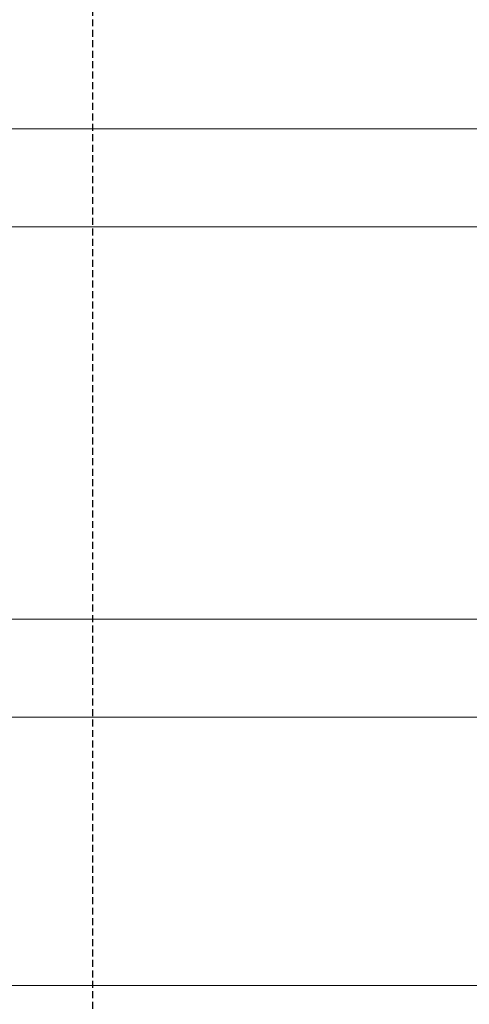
# Model space of a CAD drawing. Header units: millimetres. Extents: x -1097 to 62791, y -9731 to 18031.
# Tile 31 of 59: x 3352 to 3434, y 1991 to 2170. Entities that reach past the tile are written whole.
import ezdxf

# ---------------------------------------------------------------- set-up
doc = ezdxf.new("R2010")
doc.units = ezdxf.units.MM
doc.linetypes.add('DASHED', pattern=[19.05, 12.7, -6.35])
doc.layers.add('ACMV-DUCT-THERMAL-EXT-INS', color=9, linetype='DASHED', true_color=0x808080)
doc.layers.add('RCP LAYOUT', color=9, linetype='Continuous', true_color=0x808080)
doc.layers.add('Ceiling', color=14, linetype='Continuous', lineweight=9)

# ---------------------------------------------------------------- blocks, each defined once
blk = doc.blocks.new('ceiling inst 2')
at = {"color": 8, "lineweight": 0, "ltscale": 0.25, "true_color": 0x808080}
blk.add_lwpolyline([(1722743.0608, -79105.6167), (1722780.8513, -79105.6167), (1722780.8513, -79060.7935), (1722743.0608, -79060.7935)], close=True, dxfattribs=at)
at = {"layer": 'Ceiling', "color": 8, "lineweight": 0, "ltscale": 0.25, "true_color": 0x808080}
for points in [[(1722783.8513, -79063.4227), (1722740.0608, -79063.4227), (1722740.0608, -79062.719), (1722783.8513, -79062.719)], [(1722780.333, -79066.2372), (1722780.333, -79066.9409), (1722743.5828, -79066.9409), (1722743.5828, -79066.2372)]]:
    blk.add_lwpolyline(points, close=True, dxfattribs=at)
blk = doc.blocks.new('grid 2')
at = {"color": 8, "true_color": 0x808080, "rotation": 180}
blk.add_blockref('ceiling inst 2', (3444354.9338, -157847.4526), dxfattribs=at)
blk = doc.blocks.new('IRISH HOUSE-RCP LAYOUT')
at = {"xscale": 25.4, "yscale": 25.4, "zscale": 25.4}
blk.add_blockref('grid 2', (-43724944.67, 2003175.56), dxfattribs=at)

msp = doc.modelspace()

# ---------------------------------------------------------------- linework, layer by layer
at = {"layer": 'ACMV-DUCT-THERMAL-EXT-INS', "ltscale": 0.1}
msp.add_lwpolyline([(3182.43, -2284.53), (3182.43, -170.54), (3365.57, 285.21), (3365.57, 4300.55, -0.414214), (3546.57, 4481.55), (8213.95, 4481.55), (8358.38, 4337.12)], format="xyb", dxfattribs=at)

# ---------------------------------------------------------------- block references
at = {"layer": 'RCP LAYOUT'}
msp.add_blockref('IRISH HOUSE-RCP LAYOUT', (0, 0), dxfattribs=at)

doc.saveas('drawing.dxf')
